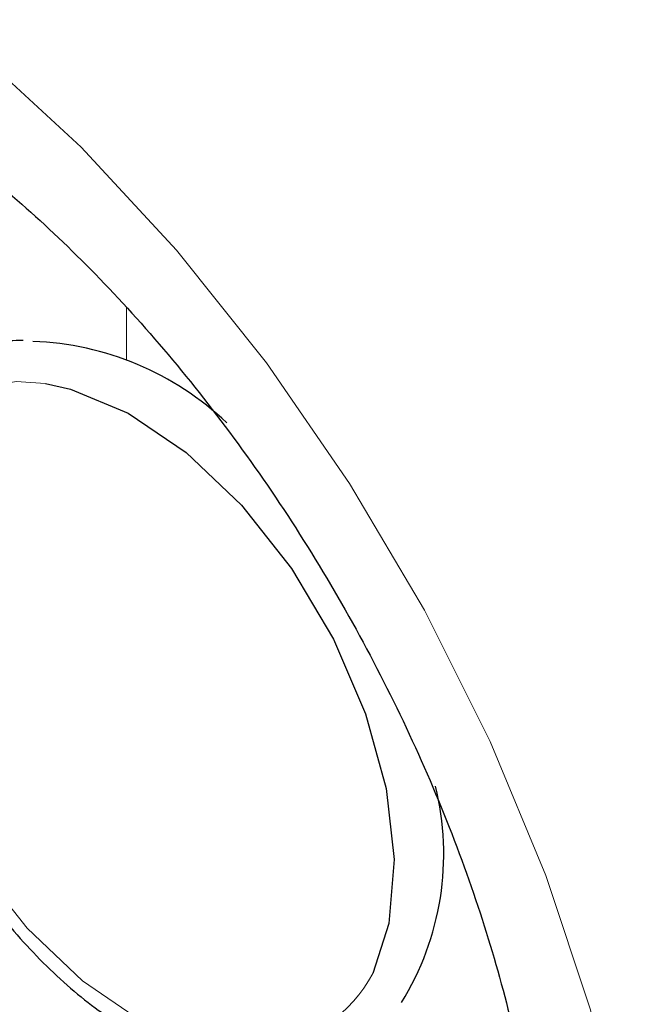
# Paper-space layout 'Blatt2' of a CAD drawing. Header units: millimetres. Extents: x 5 to 418, y 2 to 292.
# Tile 9 of 103: x 127.31 to 129.38, y 131.34 to 134.6. Entities that reach past the tile are written whole.
import ezdxf

# ---------------------------------------------------------------- set-up
doc = ezdxf.new("R2010")
doc.units = ezdxf.units.MM

psp = doc.layouts.new('Blatt2')

# ---------------------------------------------------------------- linework, layer by layer
at = {"color": 7, "linetype": 'Continuous', "lineweight": 18}
psp.add_line((127.6617, 133.6482), (127.6617, 133.4743), dxfattribs=at)
at = {"color": 7, "linetype": 'Continuous', "lineweight": 18, "flags": 128}
for points in [[(127.1794, 134.4856), (127.5109, 134.1806), (127.8282, 133.8387), (128.1268, 133.4649), (128.4024, 133.0646), (128.6511, 132.6435), (128.8691, 132.2077), (129.0535, 131.7634), (129.2015, 131.317), (129.3111, 130.875), (129.3806, 130.4437)], [(127.7084, 131.2826), (127.5161, 131.4133), (127.3323, 131.588), (127.1664, 131.7978), (127.0266, 132.0324), (126.92, 132.2798), (126.8519, 132.5278), (126.8257, 132.7639), (126.8427, 132.9761), (126.9021, 133.154), (127.0009, 133.2886), (127.1341, 133.3731), (127.2951, 133.4033), (127.3926, 133.3961)]]:
    psp.add_lwpolyline(points, dxfattribs=at)
at = {"color": 7, "linetype": 'Continuous', "lineweight": 25, "flags": 128}
psp.add_lwpolyline([(127.3926, 133.3961), (127.4758, 133.3776), (127.6671, 133.2975), (127.8594, 133.1668), (128.0432, 132.9921), (128.2091, 132.7823), (128.3489, 132.5477), (128.4555, 132.3003), (128.5236, 132.0523), (128.5498, 131.8162), (128.5328, 131.6039), (128.4793, 131.4379)], dxfattribs=at)
at = {"color": 7, "linetype": 'Continuous', "lineweight": 25}
for centre, radius, start, end in [((127.3166, 132.5526), 0.9838, 46.4276, 87.986), ((127.7804, 131.8344), 0.9345, 328.1635, 13.9668)]:
    psp.add_arc(centre, radius, start, end, dxfattribs=at)
at = {"color": 7, "linetype": 'Continuous', "lineweight": 18}
psp.add_arc((128.0284, 131.6851), 0.5142, 231.5151, 331.2669, dxfattribs=at)
at = {"color": 7, "linetype": 'Continuous', "lineweight": 25}
for points, knots in [([(126.0048, 134.5827), (126.0128, 134.587), (126.0276, 134.5949), (126.0937, 134.6048), (126.1964, 134.6015), (126.3405, 134.5739), (126.5225, 134.5119), (126.729, 134.4133), (126.9545, 134.276), (127.1928, 134.0994), (127.4374, 133.8845), (127.682, 133.6338), (127.9203, 133.351), (128.1464, 133.0413), (128.355, 132.7104), (128.5415, 132.3652), (128.7017, 132.0129), (128.8329, 131.6613), (128.9327, 131.3188), (128.9933, 131.0341), (129.0148, 130.871), (129.0228, 130.81)], [0, 0, 0, 0, 0.0653877, 0.1200799, 0.1708283, 0.2244252, 0.2758021, 0.3267546, 0.3779307, 0.429693, 0.4821683, 0.53533, 0.5890737, 0.6432579, 0.6977252, 0.7523127, 0.8068333, 0.8610926, 0.9149322, 0.9682057, 1, 1, 1, 1]), ([(127.3187, 133.5388), (127.2884, 133.5386), (127.1991, 133.538), (127.0694, 133.4814), (126.941, 133.3768), (126.8479, 133.2314), (126.79, 133.0534), (126.769, 132.8459), (126.7864, 132.6164), (126.8416, 132.3745), (126.9321, 132.1305), (127.054, 131.8941), (127.2026, 131.674), (127.3723, 131.4798), (127.5484, 131.3228), (127.668, 131.2499), (127.7236, 131.2161)], [0, 0, 0, 0, 0.037901, 0.111761, 0.183666, 0.255268, 0.328296, 0.403168, 0.479003, 0.554948, 0.63076, 0.706474, 0.782186, 0.85799, 0.933992, 1, 1, 1, 1])]:
    psp.add_open_spline(points, degree=3, knots=knots, dxfattribs=at)

doc.saveas('drawing.dxf')
